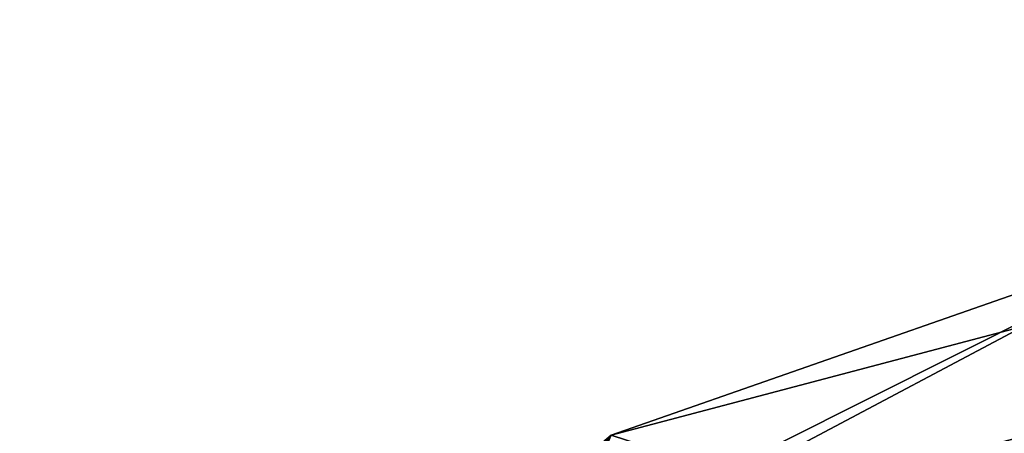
# Model space of a CAD drawing. Header units: inches. Extents: x 0 to 44.3, y -38.2 to 0.
# Tile 39 of 73: x 0.0785 to 0.1569, y -0.0256 to 0.0074. Entities that reach past the tile are written whole.
import ezdxf

# ---------------------------------------------------------------- set-up
doc = ezdxf.new("R2010")
doc.units = ezdxf.units.IN
doc.header["$LTSCALE"] = 0.03937
doc.header["$MEASUREMENT"] = 0
doc.layers.add('A-FURN-3-ST', color=151, linetype='Continuous')

msp = doc.modelspace()

# ---------------------------------------------------------------- meshes
at = {"layer": 'A-FURN-3-ST'}
mesh = msp.add_polyface(dxfattribs=at)
corners = [(0, -0.261659, 5.404484), (0, -0.242639, 5.500192), (0.00628, -0.210275, 5.383235), (0.033661, -0.117351, 5.500289), (0.073551, -0.09803, 5.336818), (0.125578, -0.0258, 5.500359), (0.104446, -0.073883, 5.326833), (0.173997, -0.041619, 5.31349), (0.173832, -0.147379, 5.155008), (0.10434, -0.172096, 5.179706), (0.173584, -0.305797, 5.049166), (0.104181, -0.319188, 5.081479), (0.251, 0.007359, 5.500385), (0.006273, -0.276484, 5.284014), (0.073474, -0.190584, 5.198179), (0.073359, -0.329195, 5.105624), (0, -0.25141, 16.900654), (0.006245, -0.191562, 11.200466), (0.033661, -0.126122, 16.90075), (0.073577, -0.069895, 11.200559), (0.125578, -0.034571, 16.900821), (0.104303, -0.043887, 11.200579), (0.17395, -0.00888, 11.200606), (0.251001, -0.001412, 16.900846), (0.104385, -0.22602, 17.485532), (0.173918, -0.19698, 17.504957), (0.173988, -0.096348, 17.316997), (0.10443, -0.12861, 17.303611), (0.174031, -0.034292, 17.113014), (0.104457, -0.06854, 17.106177), (0.073571, -0.094159, 17.101063), (0.006279, -0.213322, 17.077276), (0, -0.267855, 17.066391), (0.006277, -0.264964, 17.247039), (0.073518, -0.247735, 17.471008), (0.073551, -0.15274, 17.2936), (0.006274, -0.348708, 17.403468)]
mesh.append_faces([[corners[k] for k in face] for face in [(0, 1, 2), (2, 1, 3), (2, 3, 4), (4, 3, 5), (4, 5, 6), (6, 5, 7), (6, 7, 8, 9), (9, 8, 10, 11), (12, 7, 5), (13, 2, 4, 14), (14, 4, 6, 9), (14, 9, 11, 15), (1, 16, 17), (17, 16, 18), (17, 18, 19), (19, 18, 20), (19, 20, 21), (21, 20, 22), (21, 22, 5), (5, 22, 12), (23, 22, 20), (21, 5, 19), (19, 5, 3), (19, 3, 17), (17, 3, 1), (24, 25, 26, 27), (27, 26, 28, 29), (29, 28, 20), (20, 28, 23), (29, 20, 30), (30, 20, 18), (30, 18, 31), (31, 18, 16), (31, 16, 32), (31, 32, 33), (34, 24, 27, 35), (35, 27, 29, 30), (36, 34, 35, 33), (33, 35, 30, 31)]])

doc.saveas('drawing.dxf')
